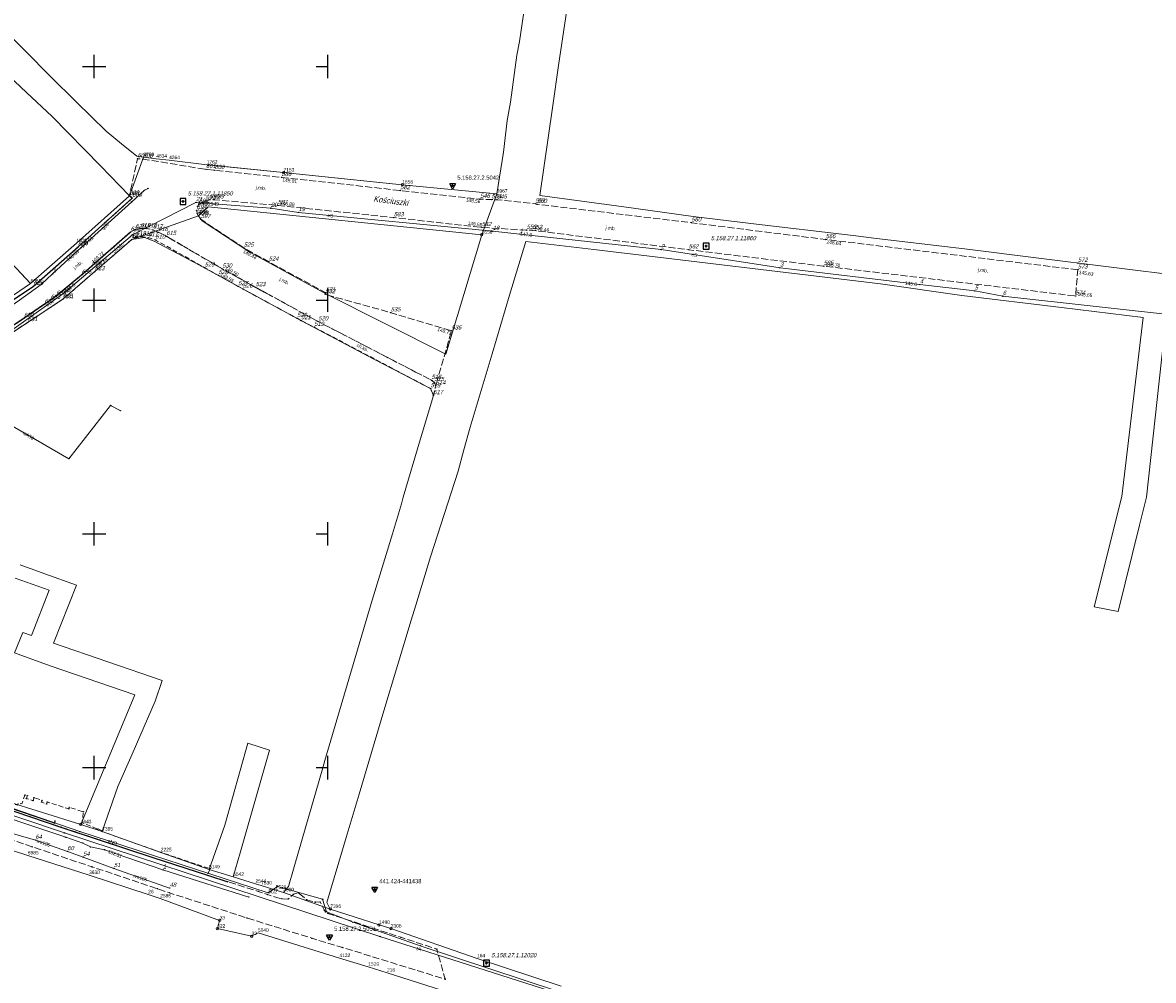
# Model space of a CAD drawing. Header units: metres. Extents: x 5551907 to 5556416, y 5709283 to 5712755.
# Tile 94 of 100: x 5554735 to 5554977, y 5710504 to 5710709. Entities that reach past the tile are written whole.
import ezdxf
from ezdxf.enums import TextEntityAlignment as Align

# ---------------------------------------------------------------- set-up
doc = ezdxf.new("R2010")
doc.units = ezdxf.units.M
for name, pattern in [('1.0_0.5', [1.5, 1, -0.5]), ('1.5_0.5', [2, 1.5, -0.5]), ('219-500', [0])]:
    doc.linetypes.add(name, pattern=pattern)
doc.layers.get('0').update_dxf_attribs({"color": 2, "lineweight": 5})
doc.styles.get("Standard").update_dxf_attribs({"font": 'Working1250', "width": 0.75})

# ---------------------------------------------------------------- blocks, each defined once
blk = doc.blocks.new('203')
at = {"linetype": 'Continuous', "lineweight": 0}
h = blk.add_hatch(color=0, dxfattribs=at)
edge = h.paths.add_edge_path()
edge.add_arc((0, 0), 0.045, 0, 360)
blk = doc.blocks.new('202')
at = {"color": 0, "linetype": 'Continuous', "lineweight": 0}
blk.add_circle((0, 0), 0.25, dxfattribs=at)
blk = doc.blocks.new('PW01')
at = {"linetype": 'Continuous', "lineweight": 13}
h = blk.add_hatch(color=0, dxfattribs=at)
edge = h.paths.add_edge_path()
edge.add_arc((0, 0), 0.045, 0, 360)
blk = doc.blocks.new('PIKIETAW1891')
at = {"color": 0}
blk.add_circle((0, 0), 0.045, dxfattribs=at)
blk = doc.blocks.new('OSSP')
at = {"color": 0}
for p, q in [((-0.626, 0.625), (-0.626, -0.625)), ((-0.626, 0.625), (-0.626, -0.625)), ((0.624, 0.625), (-0.626, 0.625)), ((0.624, 0.625), (-0.626, 0.625)), ((0.3, 0), (-0.3, 0)), ((0.3, 0), (-0.3, 0)), ((0, -0.3), (0, 0.3)), ((0, -0.3), (0, 0.3)), ((0.624, -0.625), (0.624, 0.625)), ((0.624, -0.625), (0.624, 0.625)), ((-0.626, -0.625), (0.624, -0.625)), ((-0.626, -0.625), (0.624, -0.625))]:
    blk.add_line(p, q, dxfattribs=at)
blk = doc.blocks.new('OSSH')
at = {"color": 0}
for p, q in [((0, -0.721), (-0.624, 0.362)), ((0.626, 0.362), (-0.624, 0.362)), ((-0.25, 0), (0.25, 0)), ((0.626, 0.362), (0, -0.721)), ((0, -0.25), (0, 0.25))]:
    blk.add_line(p, q, dxfattribs=at)
blk = doc.blocks.new('RAMKA500K')
at = {"color": 0}
for p, q in [((350, 197.5), (350, 202.5)), ((400, 197.5), (400, 202.5)), ((347.5, 200), (352.5, 200)), ((397.5, 200), (400, 200)), ((350, 147.5), (350, 152.5)), ((400, 147.5), (400, 152.5)), ((347.5, 150), (352.5, 150)), ((397.5, 150), (400, 150)), ((350, 97.5), (350, 102.5)), ((400, 97.5), (400, 102.5)), ((347.5, 100), (352.5, 100)), ((397.5, 100), (400, 100)), ((350, 47.5), (350, 52.5)), ((400, 47.5), (400, 52.5)), ((347.5, 50), (352.5, 50)), ((397.5, 50), (400, 50))]:
    blk.add_line(p, q, dxfattribs=at)

msp = doc.modelspace()

# ---------------------------------------------------------------- linework, layer by layer
at = {"layer": '218-kontur użytku gruntowego', "color": 3, "linetype": 'CONTINUOUS', "lineweight": 18, "flags": 128}
for points in [[(5554849.36, 5710700.68), (5554853.99, 5710731.67)], [(5554844.08, 5710726.67), (5554841.01, 5710705.32)], [(5554740.67, 5710697.84), (5554729.89, 5710708.75)], [(5554841.01, 5710705.32), (5554840.44, 5710702.38)], [(5554840.44, 5710702.38), (5554839.07, 5710692.34)], [(5554848.04, 5710691.14), (5554849.36, 5710700.68)], [(5554730.3, 5710699.32), (5554735.56, 5710694.4)], [(5554746.12, 5710692.42), (5554740.67, 5710697.84)], [(5554735.56, 5710694.4), (5554741.04, 5710689.26)], [(5554752.56, 5710686.15), (5554746.12, 5710692.42)], [(5554839.07, 5710692.34), (5554838.36, 5710688.44)], [(5554845.35, 5710672.38), (5554848.04, 5710691.14)], [(5554741.04, 5710689.26), (5554751.37, 5710678.75)], [(5554838.36, 5710688.44), (5554837.54, 5710681.66)], [(5554755.85, 5710683.45), (5554752.56, 5710686.15)], [(5554759.13, 5710680.79), (5554755.85, 5710683.45)], [(5554760.55, 5710680.58), (5554759.13, 5710680.79)], [(5554837.54, 5710681.66), (5554836.11, 5710672.77)], [(5554751.37, 5710678.75), (5554757.53, 5710672.29)], [(5554763.3, 5710680.26), (5554760.55, 5710680.58)], [(5554766.04, 5710679.94), (5554763.3, 5710680.26)], [(5554774.1, 5710678.96), (5554766.04, 5710679.94)], [(5554774.43, 5710678.92), (5554774.1, 5710678.96)], [(5554790.51, 5710677.28), (5554774.43, 5710678.92)], [(5554803.5, 5710675.95), (5554790.51, 5710677.28)], [(5554815.91, 5710674.68), (5554803.5, 5710675.95)], [(5554836.11, 5710672.77), (5554815.91, 5710674.68)], [(5554757.53, 5710672.29), (5554746.23, 5710662.18)], [(5554863.3, 5710669.93), (5554845.35, 5710672.38)], [(5554772.31, 5710668.07), (5554774.37, 5710669.99)], [(5554774.37, 5710669.99), (5554832.89, 5710663.98)], [(5554878.15, 5710667.9), (5554863.3, 5710669.93)], [(5554773.11, 5710666.94), (5554772.31, 5710668.07)], [(5554783.28, 5710660.25), (5554773.11, 5710666.94)], [(5554890.47, 5710666.39), (5554878.15, 5710667.9)], [(5554912.36, 5710663.8), (5554890.47, 5710666.39)], [(5554832.89, 5710663.98), (5554825.25, 5710638.43)], [(5554917.33, 5710663.21), (5554912.36, 5710663.8)], [(5554746.23, 5710662.18), (5554736.4, 5710653.54)], [(5554743.32, 5710650.18), (5554758.07, 5710662.99)], [(5554758.07, 5710662.99), (5554760.74, 5710663.4)], [(5554760.74, 5710663.4), (5554762.86, 5710662.64)], [(5554762.86, 5710662.64), (5554771.43, 5710658.02)], [(5554838.85, 5710651.04), (5554842.3, 5710662.58)], [(5554842.3, 5710662.58), (5554856.91, 5710660.82)], [(5554936.19, 5710660.98), (5554917.33, 5710663.21)], [(5554736.4, 5710653.54), (5554730.32, 5710660.07)], [(5554799.59, 5710651.34), (5554783.28, 5710660.25)], [(5554856.91, 5710660.82), (5554918.2, 5710653.47)], [(5554951.45, 5710659.06), (5554936.19, 5710660.98)], [(5554983.57, 5710655.05), (5554951.45, 5710659.06)], [(5554771.43, 5710658.02), (5554794.33, 5710645.59)], [(5554918.2, 5710653.47), (5554935.57, 5710651)], [(5554730.21, 5710641.53), (5554743.32, 5710650.18)], [(5554825.25, 5710638.43), (5554799.59, 5710651.34)], [(5554835.11, 5710638.55), (5554838.85, 5710651.04)], [(5554935.57, 5710651), (5554956.91, 5710648.42)], [(5554956.91, 5710648.42), (5554974.36, 5710646.31)], [(5554794.33, 5710645.59), (5554809.96, 5710637.33)], [(5554974.36, 5710646.31), (5554969.79, 5710608)], [(5554975.1, 5710607.84), (5554979.24, 5710645.72)], [(5554809.96, 5710637.33), (5554821.95, 5710631.08)], [(5554830.4, 5710622.82), (5554835.11, 5710638.55)], [(5554821.95, 5710631.08), (5554822.57, 5710629.62)], [(5554822.57, 5710629.62), (5554819.7, 5710620.12)], [(5554829.1, 5710617.98), (5554830.4, 5710622.82)], [(5554819.7, 5710620.12), (5554816.13, 5710607.89)], [(5554827.87, 5710613.39), (5554829.1, 5710617.98)], [(5554821.94, 5710595.11), (5554827.87, 5710613.39)], [(5554815.72, 5710606.45), (5554814.24, 5710601.44)], [(5554816.13, 5710607.89), (5554815.72, 5710606.45)], [(5554969.79, 5710608), (5554963.88, 5710584.38)], [(5554973.61, 5710601.87), (5554975.1, 5710607.84)], [(5554814.24, 5710601.44), (5554813.82, 5710600)], [(5554969.04, 5710583.41), (5554973.61, 5710601.87)], [(5554813.82, 5710600), (5554809.49, 5710585.86)], [(5554818.83, 5710584.75), (5554821.94, 5710595.11)], [(5554739.46, 5710591.47), (5554734.18, 5710593.38)], [(5554746.2, 5710589.03), (5554739.46, 5710591.47)], [(5554733.14, 5710590.56), (5554740.4, 5710587.94)], [(5554741.33, 5710576.62), (5554746.2, 5710589.03)], [(5554740.4, 5710587.94), (5554736.61, 5710578.24)], [(5554809.49, 5710585.86), (5554804.48, 5710568.95)], [(5554817.79, 5710581.52), (5554818.83, 5710584.75)], [(5554963.88, 5710584.38), (5554969.04, 5710583.41)], [(5554811.96, 5710562.16), (5554817.79, 5710581.52)], [(5554734.72, 5710578.89), (5554732.98, 5710574.53)], [(5554736.61, 5710578.24), (5554734.72, 5710578.89)], [(5554732.98, 5710574.53), (5554740.6, 5710571.79)], [(5554764.57, 5710568.63), (5554741.33, 5710576.62)], [(5554740.6, 5710571.79), (5554758.73, 5710565.56)], [(5554763.07, 5710564.19), (5554764.57, 5710568.63)], [(5554804.48, 5710568.95), (5554799.37, 5710551.54)], [(5554758.73, 5710565.56), (5554747.14, 5710537.87)], [(5554758.14, 5710552.91), (5554763.07, 5710564.19)], [(5554806.65, 5710544.32), (5554811.96, 5710562.16)], [(5554782.89, 5710555.23), (5554777.97, 5710537.69)], [(5554787.48, 5710553.72), (5554782.89, 5710555.23)], [(5554755.1, 5710545.99), (5554758.14, 5710552.91)], [(5554781.5, 5710532.76), (5554787.48, 5710553.72)], [(5554799.37, 5710551.54), (5554798.91, 5710549.95)], [(5554798.91, 5710549.95), (5554792.92, 5710529.25)], [(5554751.75, 5710536.33), (5554755.1, 5710545.99)], [(5554747.14, 5710537.87), (5554730.79, 5710542.98)], [(5554803.89, 5710535.04), (5554806.65, 5710544.32)], [(5554719.59, 5710536.48), (5554735.83, 5710531.22)], [(5554764.27, 5710531.88), (5554751.75, 5710536.33)], [(5554777.97, 5710537.69), (5554774.58, 5710528.21)], [(5554799.79, 5710521.14), (5554803.89, 5710535.04)], [(5554735.83, 5710531.22), (5554748.92, 5710527.02)], [(5554774.58, 5710528.21), (5554764.27, 5710531.88)], [(5554779.74, 5710526.62), (5554781.22, 5710531.8)], [(5554781.22, 5710531.8), (5554781.5, 5710532.76)], [(5554792.64, 5710528.29), (5554791.58, 5710524.59)], [(5554792.92, 5710529.25), (5554792.64, 5710528.29)], [(5554748.92, 5710527.02), (5554761.57, 5710522.89)], [(5554784.51, 5710525.15), (5554779.74, 5710526.62)], [(5554785.72, 5710524.78), (5554784.51, 5710525.15)], [(5554788.83, 5710523.82), (5554785.72, 5710524.78)], [(5554790.48, 5710523.32), (5554788.83, 5710523.82)], [(5554791.58, 5710524.59), (5554790.48, 5710523.32)], [(5554761.57, 5710522.89), (5554764.13, 5710522.02)], [(5554764.13, 5710522.02), (5554776.84, 5710517.32)], [(5554800.51, 5710519.76), (5554799.79, 5710521.14)], [(5554810.96, 5710516.35), (5554800.51, 5710519.76)], [(5554776.84, 5710517.32), (5554776.35, 5710515.58)], [(5554813.46, 5710515.56), (5554810.96, 5710516.35)], [(5554776.35, 5710515.58), (5554783.69, 5710513.95)], [(5554783.69, 5710513.95), (5554785.05, 5710514.66)], [(5554785.05, 5710514.66), (5554802.48, 5710509.27)], [(5554831.91, 5710509.2), (5554813.46, 5710515.56)], [(5554802.48, 5710509.27), (5554808.64, 5710507.4)], [(5554849.88, 5710503.28), (5554831.91, 5710509.2)], [(5554808.64, 5710507.4), (5554812.64, 5710506.12)], [(5554812.64, 5710506.12), (5554834.36, 5710499.18)]]:
    msp.add_lwpolyline(points, dxfattribs=at)
at = {"layer": '219-działka ewidencyjna', "color": 7, "linetype": '219-500', "lineweight": 18, "flags": 128}
for points in [[(5554760.55, 5710680.58), (5554757.53, 5710672.29)], [(5554760.55, 5710680.58), (5554763.3, 5710680.26)], [(5554763.3, 5710680.26), (5554766.04, 5710679.94)], [(5554766.04, 5710679.94), (5554774.1, 5710678.96)], [(5554774.1, 5710678.96), (5554790.51, 5710677.28)], [(5554790.51, 5710677.28), (5554815.91, 5710674.68)], [(5554815.91, 5710674.68), (5554836.11, 5710672.77)], [(5554757.53, 5710672.29), (5554746.23, 5710662.18)], [(5554836.11, 5710672.77), (5554832.89, 5710663.98)], [(5554774.37, 5710669.99), (5554772.31, 5710668.07)], [(5554774.37, 5710669.99), (5554832.89, 5710663.98)], [(5554772.31, 5710668.07), (5554758.07, 5710662.99)], [(5554746.23, 5710662.18), (5554736.4, 5710653.54)], [(5554758.07, 5710662.99), (5554743.32, 5710650.18)], [(5554736.4, 5710653.54), (5554731.59, 5710650.28)], [(5554743.32, 5710650.18), (5554730.21, 5710641.53)], [(5554730.79, 5710542.98), (5554747.14, 5710537.87)], [(5554719.59, 5710536.48), (5554735.83, 5710531.22)], [(5554747.14, 5710537.87), (5554751.75, 5710536.33)], [(5554751.75, 5710536.33), (5554764.27, 5710531.88)], [(5554735.83, 5710531.22), (5554748.92, 5710527.02)], [(5554764.27, 5710531.88), (5554774.58, 5710528.21)], [(5554748.92, 5710527.02), (5554761.57, 5710522.89)], [(5554774.58, 5710528.21), (5554779.74, 5710526.62)], [(5554779.74, 5710526.62), (5554784.51, 5710525.15)], [(5554784.51, 5710525.15), (5554785.72, 5710524.78)], [(5554785.72, 5710524.78), (5554788.83, 5710523.82)], [(5554790.48, 5710523.32), (5554788.83, 5710523.82)], [(5554764.13, 5710522.02), (5554761.57, 5710522.89)], [(5554776.84, 5710517.32), (5554764.13, 5710522.02)], [(5554790.48, 5710523.32), (5554800.51, 5710519.76)], [(5554800.51, 5710519.76), (5554810.96, 5710516.35)], [(5554776.84, 5710517.32), (5554776.35, 5710515.58)], [(5554810.96, 5710516.35), (5554813.46, 5710515.56)], [(5554776.35, 5710515.58), (5554783.69, 5710513.95)], [(5554785.05, 5710514.66), (5554783.69, 5710513.95)], [(5554785.05, 5710514.66), (5554802.48, 5710509.27)], [(5554813.46, 5710515.56), (5554831.91, 5710509.2)], [(5554802.48, 5710509.27), (5554808.64, 5710507.4)], [(5554831.91, 5710509.2), (5554849.88, 5710503.28)], [(5554808.64, 5710507.4), (5554812.64, 5710506.12)], [(5554834.36, 5710499.18), (5554812.64, 5710506.12)]]:
    msp.add_lwpolyline(points, dxfattribs=at)
at = {"layer": 'chodnik', "color": 7, "linetype": '1.0_0.5', "lineweight": 18, "flags": 128}
for points in [[(5554822.56, 5710629.62), (5554823.07, 5710631.69), (5554822.76, 5710632.42), (5554822.16, 5710632.87), (5554797.97, 5710645.4), (5554784.56, 5710652.72), (5554777.43, 5710656.69), (5554765.45, 5710663.66), (5554763.72, 5710664.52), (5554762.58, 5710665.03), (5554761.31, 5710665.3), (5554759.92, 5710665.33), (5554758.83, 5710665.13), (5554757.81, 5710664.56), (5554749.52, 5710657.3), (5554747.33, 5710655.37), (5554741.94, 5710650.89), (5554740.7, 5710650.01), (5554739.41, 5710649.11), (5554735.01, 5710646.12), (5554731.21, 5710643.56), (5554729.65, 5710642.59), (5554727.97, 5710641.57), (5554725.99, 5710640.5), (5554721.52, 5710638.21), (5554711.64, 5710633.46), (5554698.51, 5710627.3), (5554679.94, 5710618.74), (5554666.85, 5710611.99), (5554634.91, 5710595.04), (5554635.54, 5710593.77), (5554645.79, 5710599.54), (5554659.6, 5710607.16), (5554666.51, 5710610.89), (5554681.42, 5710618.39), (5554684.82, 5710620.01), (5554694.58, 5710624.29), (5554706.8, 5710630), (5554722.73, 5710637.49), (5554723.66, 5710637.97), (5554730.42, 5710641.73), (5554731.23, 5710642.31), (5554735.8, 5710645.24), (5554743.3, 5710650.2), (5554750.14, 5710656.12), (5554758.1, 5710663.03), (5554758.94, 5710663.56), (5554760.39, 5710663.54), (5554761.56, 5710663.39), (5554763.13, 5710662.86), (5554773.67, 5710656.93), (5554776.6, 5710655.29), (5554780.82, 5710652.92), (5554781.82, 5710652.39), (5554793.4, 5710646.13), (5554794.26, 5710645.64), (5554797.08, 5710644.23), (5554821.96, 5710631.08)], [(5554635.54, 5710593.77), (5554634.91, 5710595.04), (5554633.91, 5710593.77), (5554633.75, 5710592.48), (5554638.74, 5710583.42), (5554641.01, 5710580.08), (5554643.71, 5710577.08), (5554646.71, 5710574.28), (5554649.98, 5710571.75), (5554654.48, 5710569.13), (5554657.23, 5710567.94), (5554663.58, 5710565.38), (5554672.78, 5710561.9), (5554675.18, 5710561.06), (5554689.57, 5710555.85), (5554698.78, 5710552.52), (5554710.37, 5710548.38), (5554714.25, 5710546.74), (5554729.82, 5710541.69), (5554742.89, 5710537.3), (5554751.26, 5710534.52), (5554762.58, 5710530.76), (5554774.22, 5710526.97), (5554774.78, 5710528.37), (5554764.27, 5710531.88), (5554751.75, 5710536.33), (5554751.77, 5710536.51), (5554750.8, 5710536.85), (5554747.46, 5710538.23), (5554747.7, 5710540.56), (5554744.66, 5710541.51), (5554744.56, 5710541.2), (5554739.98, 5710542.65), (5554739.84, 5710542.24), (5554738.75, 5710542.66), (5554738.86, 5710543), (5554737.13, 5710543.55), (5554736.94, 5710542.93), (5554735.52, 5710543.39), (5554735.71, 5710544), (5554735.21, 5710544.15), (5554734.57, 5710542.28), (5554734.29, 5710542.36), (5554734.21, 5710542.13), (5554733.69, 5710542.29), (5554733.6, 5710541.98), (5554731.6, 5710542.57), (5554731.71, 5710542.9), (5554731.2, 5710543.05), (5554731.26, 5710543.29), (5554730.98, 5710543.4), (5554731.45, 5710545.01), (5554730.83, 5710545.22), (5554730.25, 5710543.35), (5554729.32, 5710543.64), (5554729.03, 5710543.39), (5554727.46, 5710543.87), (5554727.33, 5710544.25), (5554717.41, 5710547.27), (5554713.9, 5710548.53), (5554699.71, 5710553.91), (5554699.01, 5710554.16), (5554698.93, 5710553.83), (5554698.03, 5710554.16), (5554698.06, 5710554.49), (5554696.65, 5710554.99), (5554696.58, 5710554.63), (5554695.68, 5710554.95), (5554695.75, 5710555.31), (5554694.67, 5710555.69), (5554694.6, 5710555.33), (5554693.68, 5710555.69), (5554693.72, 5710556.03), (5554692.17, 5710556.57), (5554692.08, 5710556.12), (5554691.15, 5710556.47), (5554691.23, 5710556.91), (5554690.16, 5710557.29), (5554680.82, 5710560.6), (5554675.34, 5710562.38), (5554657.42, 5710568.76), (5554652.45, 5710572.15), (5554644.79, 5710578.37), (5554640.8, 5710583.2)]]:
    msp.add_lwpolyline(points, close=True, dxfattribs=at)
at = {"layer": 'jezdnia', "color": 7, "linetype": '1.5_0.5', "lineweight": 18, "flags": 128}
for points in [[(5554960.4, 5710656.5), (5554906.47, 5710662.98), (5554877.76, 5710666.56), (5554844.75, 5710670.52), (5554844.36, 5710670.62), (5554836.19, 5710671.48), (5554835, 5710671.52), (5554832.57, 5710671.61), (5554815.48, 5710673.46), (5554790.07, 5710676.26), (5554775.78, 5710677.78), (5554773.92, 5710677.97), (5554760.44, 5710680.19), (5554759.28, 5710680.26), (5554757.52, 5710672.29), (5554758.12, 5710671.79), (5554746.56, 5710661.39), (5554737.06, 5710653), (5554732.06, 5710649.65), (5554725.98, 5710645.74), (5554720.21, 5710642.56), (5554711.94, 5710638.58), (5554697.76, 5710631.97), (5554682.55, 5710624.86), (5554655.26, 5710610.85), (5554633.01, 5710599.07), (5554634.91, 5710595.04), (5554666.85, 5710611.99), (5554679.94, 5710618.74), (5554698.51, 5710627.3), (5554711.64, 5710633.46), (5554721.52, 5710638.21), (5554725.99, 5710640.5), (5554727.97, 5710641.57), (5554729.65, 5710642.59), (5554731.21, 5710643.56), (5554735.01, 5710646.12), (5554739.41, 5710649.11), (5554740.7, 5710650.01), (5554741.94, 5710650.89), (5554747.33, 5710655.37), (5554749.52, 5710657.3), (5554757.81, 5710664.56), (5554758.83, 5710665.13), (5554759.92, 5710665.33), (5554761.31, 5710665.3), (5554762.58, 5710665.03), (5554763.72, 5710664.52), (5554765.45, 5710663.66), (5554777.43, 5710656.69), (5554784.56, 5710652.72), (5554797.97, 5710645.4), (5554822.16, 5710632.87), (5554822.76, 5710632.42), (5554823.07, 5710631.69), (5554826.45, 5710643.45), (5554813.45, 5710647.32), (5554799.47, 5710651.22), (5554799.55, 5710651.6), (5554787.36, 5710658.2), (5554782.04, 5710661.17), (5554772.82, 5710667.29), (5554772.29, 5710667.99), (5554772.06, 5710668.48), (5554771.95, 5710669.21), (5554772.13, 5710670), (5554772.39, 5710670.53), (5554773.8, 5710671.27), (5554774.71, 5710671.47), (5554775.67, 5710671.48), (5554789.27, 5710670.27), (5554814.11, 5710667.66), (5554832.89, 5710665.56), (5554842.5, 5710664.98), (5554843.74, 5710664.94), (5554877.17, 5710660.79), (5554906.04, 5710657.27), (5554959.91, 5710650.89)], [(5554558, 5710570.33), (5554562.14, 5710560.52), (5554562.8, 5710562.57), (5554564.32, 5710563.87), (5554575.58, 5710569.01), (5554582.72, 5710572.29), (5554586.34, 5710573.89), (5554589.82, 5710575.3), (5554593.44, 5710576.59), (5554596.7, 5710577.62), (5554600.63, 5710578.77), (5554604.29, 5710579.54), (5554607.1, 5710579.88), (5554609.83, 5710579.69), (5554612.84, 5710578.98), (5554614.07, 5710578.62), (5554615.82, 5710578.07), (5554620.44, 5710576.15), (5554626.43, 5710574.52), (5554634.22, 5710571.59), (5554644.05, 5710567.69), (5554657.36, 5710562.45), (5554676.86, 5710554.79), (5554686.94, 5710550.95), (5554700.74, 5710545.72), (5554701.94, 5710544.3), (5554701.89, 5710542.53), (5554701.56, 5710541.41), (5554707.44, 5710538.78), (5554708.55, 5710539.84), (5554708.99, 5710540.24), (5554709.69, 5710540.89), (5554710.98, 5710541.56), (5554712.5, 5710541.41), (5554720.5, 5710538.63), (5554736.78, 5710533.06), (5554749.57, 5710528.78), (5554763.55, 5710524.1), (5554766.07, 5710523.24), (5554782.69, 5710517.85), (5554796.57, 5710513.51), (5554803.14, 5710511.53), (5554825.07, 5710504.76), (5554823.27, 5710511.18), (5554815.61, 5710513.72), (5554799.99, 5710518.83), (5554799.5, 5710519.11), (5554799.2, 5710519.56), (5554798.33, 5710521.27), (5554797.28, 5710521.23), (5554795.45, 5710521.76), (5554793.69, 5710523.21), (5554792.64, 5710522.93), (5554791.5, 5710521.88), (5554790.13, 5710521.95), (5554787.1, 5710522.84), (5554785.11, 5710523.52), (5554778.56, 5710525.61), (5554774.22, 5710526.97), (5554762.58, 5710530.76), (5554751.26, 5710534.52), (5554742.89, 5710537.3), (5554729.82, 5710541.69), (5554714.25, 5710546.74), (5554710.37, 5710548.38), (5554698.78, 5710552.52), (5554689.57, 5710555.85), (5554675.18, 5710561.06), (5554672.78, 5710561.9), (5554663.58, 5710565.38), (5554657.23, 5710567.94), (5554654.48, 5710569.13), (5554649.98, 5710571.75), (5554646.71, 5710574.28), (5554643.71, 5710577.08), (5554641.01, 5710580.08), (5554638.74, 5710583.42), (5554633.75, 5710592.48), (5554633.91, 5710593.77), (5554634.91, 5710595.04), (5554633.01, 5710599.07), (5554631.32, 5710598.71), (5554629.63, 5710599.6), (5554625.95, 5710606.2), (5554625.71, 5710607.17), (5554626.02, 5710607.96), (5554642.85, 5710629.44), (5554638.66, 5710629.24), (5554632.54, 5710621.1), (5554625.82, 5710612.21), (5554623.73, 5710611.37), (5554622.02, 5710612.5), (5554609.82, 5710629.69), (5554603.83, 5710627.01), (5554609.56, 5710618.13), (5554617.52, 5710605.64), (5554618.27, 5710604.43), (5554618.94, 5710603.08), (5554618.99, 5710602.3), (5554618.71, 5710601.51), (5554617.21, 5710600.11), (5554615.15, 5710598.69), (5554603.4, 5710592.52), (5554592.29, 5710586.8), (5554591.52, 5710586.8), (5554590.85, 5710587.1), (5554590.26, 5710587.53), (5554589.28, 5710588.68), (5554580.73, 5710602.65), (5554575.05, 5710600.93), (5554584.05, 5710586.01), (5554584.47, 5710583.62), (5554582.84, 5710581.95), (5554570.69, 5710576.2), (5554558.91, 5710570.55)]]:
    msp.add_lwpolyline(points, close=True, dxfattribs=at)
at = {"layer": 'krawężnik', "color": 7, "linetype": 'CONTINUOUS', "lineweight": 25, "flags": 128}
for points in [[(5554633.01, 5710599.07), (5554655.26, 5710610.85), (5554682.55, 5710624.86), (5554697.76, 5710631.97), (5554711.94, 5710638.58), (5554720.21, 5710642.56), (5554725.98, 5710645.74), (5554732.06, 5710649.65), (5554737.06, 5710653), (5554746.56, 5710661.39), (5554758.12, 5710671.79), (5554757.53, 5710672.29)], [(5554757.81, 5710664.56), (5554749.52, 5710657.3), (5554747.33, 5710655.37), (5554741.94, 5710650.89), (5554740.7, 5710650.01), (5554739.41, 5710649.11), (5554735.01, 5710646.12), (5554731.21, 5710643.56), (5554729.65, 5710642.59), (5554727.97, 5710641.57), (5554725.99, 5710640.5), (5554721.52, 5710638.21), (5554711.64, 5710633.46), (5554698.51, 5710627.3), (5554679.94, 5710618.74), (5554666.85, 5710611.99), (5554634.91, 5710595.04)], [(5554634.91, 5710595.04), (5554633.91, 5710593.77), (5554633.75, 5710592.48), (5554638.74, 5710583.42), (5554641.01, 5710580.08), (5554643.71, 5710577.08), (5554646.71, 5710574.28), (5554649.98, 5710571.75), (5554654.48, 5710569.13), (5554657.23, 5710567.94), (5554663.58, 5710565.38), (5554672.78, 5710561.9), (5554675.18, 5710561.06), (5554689.57, 5710555.85), (5554698.78, 5710552.52), (5554710.37, 5710548.38), (5554714.25, 5710546.74), (5554729.82, 5710541.69), (5554742.89, 5710537.3), (5554751.26, 5710534.52), (5554762.58, 5710530.76), (5554774.22, 5710526.97), (5554778.56, 5710525.61)]]:
    msp.add_lwpolyline(points, dxfattribs=at)
at = {"layer": 'przewód elektroenergetyczny podziemny', "color": 1, "linetype": 'CONTINUOUS', "lineweight": 18, "flags": 128}
for points in [[(5554984.25, 5710646.41), (5554944.35, 5710650.85), (5554938.36, 5710651.98), (5554926.62, 5710653.32), (5554896.72, 5710656.91), (5554871.27, 5710660.81), (5554841.04, 5710664.14), (5554835.26, 5710664.75), (5554793.68, 5710668.77), (5554787.79, 5710669.68), (5554771.78, 5710670.91), (5554758.18, 5710664), (5554743.5, 5710651.51), (5554730.66, 5710642.4)], [(5554935.03, 5710451.66), (5554927.97, 5710455.89), (5554906.5, 5710470.52), (5554889.31, 5710482.14), (5554885.34, 5710484.18), (5554876.45, 5710489.8), (5554864.01, 5710497.25), (5554819.76, 5710511.92), (5554805.37, 5710516.92), (5554799.69, 5710519.19), (5554798.85, 5710521.86), (5554790.22, 5710524.3), (5554789.2, 5710524.59), (5554787.19, 5710523.25), (5554746.97, 5710536.32), (5554714.02, 5710547.69)]]:
    msp.add_lwpolyline(points, dxfattribs=at)
at = {"layer": 'przewód gazowy', "color": 40, "linetype": 'CONTINUOUS', "lineweight": 18, "flags": 128}
for points in [[(5554629.51, 5710592.95), (5554630.16, 5710593.26), (5554630.97, 5710593.62), (5554634.44, 5710595.4), (5554639.75, 5710598.11), (5554641.72, 5710600.26), (5554645.29, 5710604.09), (5554645.85, 5710604.87), (5554672.38, 5710618.88), (5554682.9, 5710624.07), (5554692.93, 5710628.71), (5554707.74, 5710635.73), (5554710.51, 5710636.98), (5554712.51, 5710637.93), (5554720.95, 5710641.71), (5554728.14, 5710645.91), (5554734.06, 5710650), (5554738.66, 5710653.35), (5554741.1, 5710655.6), (5554747.26, 5710661.27), (5554758.04, 5710671.04), (5554760.74, 5710673.5), (5554761.53, 5710673.9)], [(5554723.22, 5710542.05), (5554743.94, 5710535.12), (5554747.57, 5710533.87), (5554749.23, 5710533.05), (5554752.22, 5710532.43), (5554764.71, 5710528.14), (5554783.08, 5710522.32)]]:
    msp.add_lwpolyline(points, dxfattribs=at)
at = {"layer": 'przewód telekomunikacyjny podziemny', "color": 30, "linetype": 'CONTINUOUS', "lineweight": 18, "flags": 128}
for points in [[(5554653.59, 5710570.42), (5554658.12, 5710567.63), (5554688.92, 5710555.87), (5554712.49, 5710547.92), (5554733.93, 5710540.68), (5554741.51, 5710538.13), (5554741.64, 5710538.61)], [(5554652.72, 5710569.27), (5554657.15, 5710567.14), (5554670.2, 5710561.88), (5554695.79, 5710552.1), (5554743.64, 5710536.05), (5554811.13, 5710513.89), (5554849.23, 5710501.66), (5554860.78, 5710496.98), (5554866.29, 5710494.04), (5554867.28, 5710493.48), (5554912.9, 5710462.47), (5554928.66, 5710451.28), (5554935.43, 5710447.65), (5554948.73, 5710441.03)]]:
    msp.add_lwpolyline(points, dxfattribs=at)
at = {"layer": 'przewód wodociągowy', "color": 5, "linetype": 'CONTINUOUS', "lineweight": 18, "flags": 128}
for points in [[(5554681.28, 5710602.73), (5554689, 5710606.47), (5554688.07, 5710609.65), (5554711.12, 5710619.44), (5554728.06, 5710625.63), (5554744.6, 5710616.08), (5554753.53, 5710627.5), (5554755.6, 5710626.38)], [(5554629.18, 5710574.94), (5554642, 5710569.72), (5554649.34, 5710567.02), (5554653.37, 5710565.5), (5554654.78, 5710564.83), (5554666.48, 5710560.02), (5554679.45, 5710555.18), (5554686.5, 5710552.37), (5554693.53, 5710549.75), (5554709.59, 5710543.48), (5554714.35, 5710541.61), (5554716.67, 5710540.68), (5554719.55, 5710539.74), (5554720.87, 5710539.24), (5554737.43, 5710534.51), (5554744.28, 5710532.08), (5554747.67, 5710530.86), (5554754.22, 5710528.46), (5554766.15, 5710524.25)]]:
    msp.add_lwpolyline(points, dxfattribs=at)

# ---------------------------------------------------------------- block references
at = {"layer": '202-punkt graniczny', "color": 7, "linetype": 'CONTINUOUS', "lineweight": 18}
for p in [(5554790.51, 5710677.28), (5554815.91, 5710674.68), (5554832.89, 5710663.98), (5554747.14, 5710537.87), (5554800.51, 5710519.76), (5554776.84, 5710517.32), (5554810.96, 5710516.35), (5554776.35, 5710515.58), (5554783.69, 5710513.95), (5554813.46, 5710515.56)]:
    msp.add_blockref('202', p, dxfattribs=at)
at = {"layer": '203-punkt graniczny', "color": 7, "linetype": 'CONTINUOUS', "lineweight": 18}
for p in [(5554760.55, 5710680.58), (5554763.3, 5710680.26), (5554766.04, 5710679.94), (5554774.1, 5710678.96), (5554757.53, 5710672.29), (5554836.11, 5710672.77), (5554774.37, 5710669.99), (5554772.31, 5710668.07), (5554746.23, 5710662.18), (5554758.07, 5710662.99), (5554736.4, 5710653.54), (5554743.32, 5710650.18), (5554751.75, 5710536.33), (5554735.83, 5710531.22), (5554764.27, 5710531.88), (5554748.92, 5710527.02), (5554774.58, 5710528.21), (5554779.74, 5710526.62), (5554784.51, 5710525.15), (5554785.72, 5710524.78), (5554788.83, 5710523.82), (5554761.57, 5710522.89), (5554764.13, 5710522.02), (5554790.48, 5710523.32), (5554785.05, 5710514.66), (5554802.48, 5710509.27), (5554831.91, 5710509.2), (5554808.64, 5710507.4), (5554812.64, 5710506.12)]:
    msp.add_blockref('203', p, dxfattribs=at)
at = {"layer": 'pikieta sztuczna', "color": 7, "linetype": 'CONTINUOUS', "lineweight": 13}
for p in [(5554790.07, 5710676.26), (5554832.57, 5710671.61), (5554789.27, 5710670.27), (5554832.89, 5710665.56), (5554843.74, 5710664.94), (5554746.56, 5710661.39), (5554906.47, 5710662.98), (5554782.04, 5710661.17), (5554749.52, 5710657.3), (5554777.43, 5710656.69), (5554906.04, 5710657.27), (5554960.4, 5710656.5), (5554960.42, 5710657.92), (5554750.14, 5710656.12), (5554776.6, 5710655.29), (5554959.91, 5710650.89), (5554826.45, 5710643.45)]:
    msp.add_blockref('PW01', p, dxfattribs=at)
at = {"layer": 'Punkt roboczy BDOT GESUT K1', "color": 6, "linetype": 'CONTINUOUS', "lineweight": 18}
for p in [(5554759.28, 5710680.26), (5554760.44, 5710680.19), (5554773.92, 5710677.97), (5554775.78, 5710677.78), (5554790.07, 5710676.26), (5554790.07, 5710676.26), (5554760.74, 5710673.5), (5554761.53, 5710673.9), (5554815.48, 5710673.46), (5554757.52, 5710672.29), (5554757.53, 5710672.29), (5554758.04, 5710671.04), (5554758.12, 5710671.79), (5554758.12, 5710671.79), (5554771.78, 5710670.91), (5554771.78, 5710670.91), (5554773.8, 5710671.27), (5554774.71, 5710671.47), (5554775.67, 5710671.48), (5554832.57, 5710671.61), (5554832.57, 5710671.61), (5554835, 5710671.52), (5554836.19, 5710671.48), (5554771.95, 5710669.21), (5554772.13, 5710670), (5554772.39, 5710670.53), (5554787.79, 5710669.68), (5554789.27, 5710670.27), (5554789.27, 5710670.27), (5554793.68, 5710668.77), (5554844.36, 5710670.62), (5554844.75, 5710670.52), (5554772.06, 5710668.48), (5554772.29, 5710667.99), (5554772.82, 5710667.29), (5554814.11, 5710667.66), (5554877.76, 5710666.56), (5554757.81, 5710664.56), (5554757.81, 5710664.56), (5554757.81, 5710664.56), (5554758.18, 5710664), (5554758.83, 5710665.13), (5554758.83, 5710665.13), (5554759.92, 5710665.33), (5554759.92, 5710665.33), (5554761.31, 5710665.3), (5554761.31, 5710665.3), (5554762.58, 5710665.03), (5554762.58, 5710665.03), (5554763.72, 5710664.52), (5554763.72, 5710664.52), (5554765.45, 5710663.66), (5554765.45, 5710663.66), (5554832.89, 5710665.56), (5554832.89, 5710665.56), (5554835.26, 5710664.75), (5554841.04, 5710664.14), (5554841.04, 5710664.14), (5554842.5, 5710664.98), (5554843.74, 5710664.94), (5554843.74, 5710664.94), (5554746.56, 5710661.39), (5554746.56, 5710661.39), (5554746.56, 5710661.39), (5554747.26, 5710661.27), (5554747.26, 5710661.27), (5554758.1, 5710663.03), (5554758.94, 5710663.56), (5554760.39, 5710663.54), (5554761.56, 5710663.39), (5554763.13, 5710662.86), (5554906.47, 5710662.98), (5554906.47, 5710662.98), (5554782.04, 5710661.17), (5554782.04, 5710661.17), (5554871.27, 5710660.81), (5554877.17, 5710660.79), (5554749.52, 5710657.3), (5554749.52, 5710657.3), (5554749.52, 5710657.3), (5554749.52, 5710657.3), (5554773.67, 5710656.93), (5554777.43, 5710656.69), (5554777.43, 5710656.69), (5554777.43, 5710656.69), (5554787.36, 5710658.2), (5554896.72, 5710656.91), (5554906.04, 5710657.27), (5554906.04, 5710657.27), (5554960.4, 5710656.5), (5554960.4, 5710656.5), (5554960.42, 5710657.92), (5554741.1, 5710655.6), (5554747.33, 5710655.37), (5554747.33, 5710655.37), (5554747.33, 5710655.37), (5554750.14, 5710656.12), (5554750.14, 5710656.12), (5554776.6, 5710655.29), (5554776.6, 5710655.29), (5554737.06, 5710653), (5554737.06, 5710653), (5554738.66, 5710653.35), (5554780.82, 5710652.92), (5554781.82, 5710652.39), (5554784.56, 5710652.72), (5554784.56, 5710652.72), (5554799.55, 5710651.6), (5554926.62, 5710653.32), (5554926.62, 5710653.32), (5554938.36, 5710651.98), (5554740.7, 5710650.01), (5554740.7, 5710650.01), (5554740.7, 5710650.01), (5554741.94, 5710650.89), (5554741.94, 5710650.89), (5554741.94, 5710650.89), (5554743.3, 5710650.2), (5554743.5, 5710651.51), (5554743.5, 5710651.51), (5554799.47, 5710651.22), (5554944.35, 5710650.85), (5554959.91, 5710650.89), (5554959.91, 5710650.89), (5554739.41, 5710649.11), (5554739.41, 5710649.11), (5554739.41, 5710649.11), (5554813.45, 5710647.32), (5554735.01, 5710646.12), (5554735.01, 5710646.12), (5554735.01, 5710646.12), (5554735.8, 5710645.24), (5554793.4, 5710646.13), (5554794.26, 5710645.64), (5554797.97, 5710645.4), (5554797.97, 5710645.4), (5554797.08, 5710644.23), (5554826.45, 5710643.45), (5554826.45, 5710643.45), (5554822.16, 5710632.87), (5554822.16, 5710632.87), (5554822.76, 5710632.42), (5554822.76, 5710632.42), (5554821.96, 5710631.08), (5554823.07, 5710631.69), (5554823.07, 5710631.69), (5554753.53, 5710627.5), (5554822.56, 5710629.62), (5554755.6, 5710626.38), (5554744.6, 5710616.08), (5554735.21, 5710544.15), (5554735.52, 5710543.39), (5554735.71, 5710544), (5554736.94, 5710542.93), (5554737.13, 5710543.55), (5554738.86, 5710543), (5554738.75, 5710542.66), (5554739.84, 5710542.24), (5554739.98, 5710542.65), (5554744.56, 5710541.2), (5554744.66, 5710541.51), (5554747.7, 5710540.56), (5554741.51, 5710538.13), (5554741.64, 5710538.61), (5554747.46, 5710538.23), (5554742.89, 5710537.3), (5554742.89, 5710537.3), (5554742.89, 5710537.3), (5554743.64, 5710536.05), (5554746.97, 5710536.32), (5554750.8, 5710536.85), (5554751.75, 5710536.33), (5554751.77, 5710536.51), (5554736.78, 5710533.06), (5554737.43, 5710534.51), (5554743.94, 5710535.12), (5554747.57, 5710533.87), (5554749.23, 5710533.05), (5554751.26, 5710534.52), (5554751.26, 5710534.52), (5554751.26, 5710534.52), (5554744.28, 5710532.08), (5554747.67, 5710530.86), (5554752.22, 5710532.43), (5554752.22, 5710532.43), (5554762.58, 5710530.76), (5554762.58, 5710530.76), (5554762.58, 5710530.76), (5554764.27, 5710531.88), (5554749.57, 5710528.78), (5554754.22, 5710528.46), (5554774.78, 5710528.37), (5554764.71, 5710528.14), (5554774.22, 5710526.97), (5554774.22, 5710526.97), (5554774.22, 5710526.97), (5554763.55, 5710524.1), (5554766.15, 5710524.25), (5554778.56, 5710525.61), (5554778.56, 5710525.61), (5554785.11, 5710523.52), (5554789.2, 5710524.59), (5554790.22, 5710524.3), (5554766.07, 5710523.24), (5554783.08, 5710522.32), (5554787.1, 5710522.84), (5554787.19, 5710523.25), (5554790.13, 5710521.95), (5554791.5, 5710521.88), (5554792.64, 5710522.93), (5554793.69, 5710523.21), (5554795.45, 5710521.76), (5554797.28, 5710521.23), (5554798.33, 5710521.27), (5554798.85, 5710521.86), (5554799.2, 5710519.56), (5554799.5, 5710519.11), (5554799.69, 5710519.19), (5554799.99, 5710518.83), (5554782.69, 5710517.85), (5554805.37, 5710516.92), (5554811.13, 5710513.89), (5554815.61, 5710513.72), (5554796.57, 5710513.51), (5554803.14, 5710511.53), (5554819.76, 5710511.92), (5554823.27, 5710511.18), (5554825.07, 5710504.76)]:
    msp.add_blockref('PIKIETAW1891', p, dxfattribs=at)
at = {"layer": 'rzedna', "color": 1, "linetype": 'CONTINUOUS', "lineweight": 18}
for p in [(5554771.78, 5710670.91), (5554841.04, 5710664.14), (5554926.62, 5710653.32), (5554743.5, 5710651.51)]:
    msp.add_blockref('PW01', p, dxfattribs=at)
at = {"layer": 'rzedna', "color": 40, "linetype": 'CONTINUOUS', "lineweight": 18}
for p in [(5554747.26, 5710661.27), (5554752.22, 5710532.43)]:
    msp.add_blockref('PW01', p, dxfattribs=at)
at = {"layer": 'Szczegółowa osnowa geodezyjna pozioma', "color": 7, "linetype": 'CONTINUOUS', "lineweight": 18}
for p in [(5554769.015, 5710671.119), (5554880.895, 5710661.554), (5554833.939, 5710508.169)]:
    msp.add_blockref('OSSP', p, dxfattribs=at)
at = {"layer": 'Szczegółowa osnowa geodezyjna wysokościowa', "color": 7, "linetype": 'CONTINUOUS', "lineweight": 18}
for p in [(5554826.68, 5710674.49), (5554810, 5710524), (5554800.34, 5710513.82)]:
    msp.add_blockref('OSSH', p, dxfattribs=at)
at = {"layer": 'Wstawianie ramki sekcyjnej z opisem', "color": 7, "linetype": 'CONTINUOUS', "lineweight": 13}
msp.add_blockref('RAMKA500K', (5554400, 5710500), dxfattribs=at)
msp.add_blockref('RAMKA500K', (5554400, 5710500), dxfattribs=at)
msp.add_blockref('RAMKA500K', (5554400, 5710500), dxfattribs=at)
msp.add_blockref('RAMKA500K', (5554400, 5710500), dxfattribs=at)

# ---------------------------------------------------------------- texts
at = {"layer": '202-punkt graniczny-Atr103', "color": 7, "width": 0.9}
for s, p in [('7153', (5554790.51, 5710677.28)), ('7153', (5554790.51, 5710677.28)), ('1658', (5554815.91, 5710674.68)), ('1658', (5554815.91, 5710674.68)), ('1656', (5554832.89, 5710663.98)), ('1656', (5554832.89, 5710663.98)), ('1643', (5554747.14, 5710537.87)), ('1643', (5554747.14, 5710537.87)), ('7396', (5554800.51, 5710519.76)), ('7396', (5554800.51, 5710519.76)), ('622', (5554776.35, 5710515.58)), ('622', (5554776.35, 5710515.58)), ('33', (5554776.84, 5710517.32)), ('33', (5554776.84, 5710517.32)), ('1490', (5554810.96, 5710516.35)), ('1490', (5554810.96, 5710516.35)), ('2306', (5554813.46, 5710515.56)), ('2306', (5554813.46, 5710515.56)), ('32', (5554783.69, 5710513.95)), ('32', (5554783.69, 5710513.95))]:
    msp.add_text(s, height=0.75, dxfattribs=at).set_placement(p, align=Align.BOTTOM_LEFT)
at = {"layer": '203-punkt graniczny-Atr103', "color": 7, "width": 0.9}
for s, p in [('6789', (5554760.55, 5710680.58)), ('6789', (5554760.55, 5710680.58)), ('4834', (5554763.3, 5710680.26)), ('4834', (5554763.3, 5710680.26)), ('4264', (5554766.04, 5710679.94)), ('4264', (5554766.04, 5710679.94)), ('1762', (5554774.1, 5710678.96)), ('1762', (5554774.1, 5710678.96)), ('5967', (5554836.11, 5710672.77)), ('5967', (5554836.11, 5710672.77)), ('1887', (5554757.53, 5710672.29)), ('1887', (5554757.53, 5710672.29)), ('2949', (5554774.37, 5710669.99)), ('2949', (5554774.37, 5710669.99)), ('4363', (5554772.31, 5710668.07)), ('4363', (5554772.31, 5710668.07)), ('44', (5554758.07, 5710662.99)), ('44', (5554758.07, 5710662.99)), ('1322', (5554746.23, 5710662.18)), ('1322', (5554746.23, 5710662.18)), ('6662', (5554736.4, 5710653.54)), ('6662', (5554736.4, 5710653.54)), ('7281', (5554743.32, 5710650.18)), ('7281', (5554743.32, 5710650.18)), ('7395', (5554751.75, 5710536.33)), ('7395', (5554751.75, 5710536.33)), ('6985', (5554735.83, 5710531.22)), ('6985', (5554735.83, 5710531.22)), ('2225', (5554764.27, 5710531.88)), ('2225', (5554764.27, 5710531.88)), ('5149', (5554774.58, 5710528.21)), ('5149', (5554774.58, 5710528.21)), ('3630', (5554748.92, 5710527.02)), ('3630', (5554748.92, 5710527.02)), ('6542', (5554779.74, 5710526.62)), ('6542', (5554779.74, 5710526.62)), ('2544', (5554784.51, 5710525.15)), ('2544', (5554784.51, 5710525.15)), ('26', (5554761.57, 5710522.89)), ('26', (5554761.57, 5710522.89)), ('7530', (5554785.72, 5710524.78)), ('7530', (5554785.72, 5710524.78)), ('7529', (5554788.83, 5710523.82)), ('7529', (5554788.83, 5710523.82)), ('3900', (5554790.48, 5710523.32)), ('3900', (5554790.48, 5710523.32)), ('2586', (5554764.13, 5710522.02)), ('2586', (5554764.13, 5710522.02)), ('5040', (5554785.05, 5710514.66)), ('5040', (5554785.05, 5710514.66)), ('4132', (5554802.48, 5710509.27)), ('4132', (5554802.48, 5710509.27)), ('164', (5554831.91, 5710509.2)), ('164', (5554831.91, 5710509.2)), ('1529', (5554808.64, 5710507.4)), ('1529', (5554808.64, 5710507.4)), ('218', (5554812.64, 5710506.12)), ('218', (5554812.64, 5710506.12))]:
    msp.add_text(s, height=0.75, dxfattribs=at).set_placement(p, align=Align.BOTTOM_LEFT)
at = {"layer": '994-Nazwa ulicy', "color": 7, "linetype": 'CONTINUOUS', "lineweight": 25, "oblique": 15, "width": 0.79}
msp.add_text('Kościuszki', height=1.25, rotation=-7.259, dxfattribs=at).set_placement((5554809.75, 5710671.72), align=Align.MIDDLE_LEFT)
at = {"layer": 'chodnik-Atr17', "color": 7, "width": 0.9}
for rotation, p in [(40.961, (5554754.33, 5710660.05)), (332.141, (5554806.05, 5710640.15))]:
    msp.add_text('ch.kb.', height=0.75, rotation=rotation, dxfattribs=at).set_placement(p)
at = {"layer": 'jezdnia-Atr17', "color": 7, "width": 0.9}
for rotation, p in [(354.915, (5554784.53, 5710673.74)), (352.923, (5554859.35, 5710665.17)), (39.732, (5554745.86, 5710656.51)), (353.246, (5554938.96, 5710656.15)), (331.567, (5554789.55, 5710654.26))]:
    msp.add_text('j.mb.', height=0.75, rotation=rotation, dxfattribs=at).set_placement(p)
at = {"layer": 'pikieta sztuczna-Atr2', "color": 7, "width": 0.9}
for s, rotation, p in [('149.01', 353.711, (5554790.23, 5710675.36)), ('148.89', 354.001, (5554789.7, 5710670.4)), ('148.56', 353.822, (5554829.45, 5710671.07)), ('148.68', 353.619, (5554829.86, 5710666.09)), ('148.46', 354.005, (5554844.16, 5710664.96)), ('149.61', 41.976, (5554747.59, 5710661.12)), ('146.64', 352.434, (5554906.62, 5710662.12)), ('149.72', 41.21, (5554749.86, 5710657.85)), ('149.84', 40.961, (5554750.52, 5710656.65)), ('149.44', 330.826, (5554781.75, 5710660.17)), ('149.50', 330.891, (5554777.89, 5710656.6)), ('146.70', 353.254, (5554906.41, 5710657.4)), ('149.55', 330.681, (5554776.88, 5710655.26)), ('145.63', 352.539, (5554960.58, 5710655.59)), ('145.65', 354.57, (5554960.34, 5710650.94)), ('149.73', 343.422, (5554823.34, 5710643.44))]:
    msp.add_text(s, height=0.75, rotation=rotation, dxfattribs=at).set_placement(p)
at = {"layer": 'przewód elektroenergetyczny podziemny-Atr1', "color": 1, "width": 0.9}
for s, rotation, p in [('eS', 353.2, (5554799.91, 5710668.17)), ('eS', 349.982, (5554877.77, 5710659.82)), ('eS', 33.999, (5554739.8, 5710648.88)), ('eND', 340.69, (5554752.95, 5710534.38))]:
    msp.add_text(s, height=0.75, rotation=rotation, dxfattribs=at).set_placement(p, align=Align.MIDDLE_LEFT)
at = {"layer": 'przewód gazowy-Atr1', "color": 40, "width": 0.9}
msp.add_text('g90', height=0.75, rotation=40.874, dxfattribs=at).set_placement((5554751.73, 5710665.31), align=Align.MIDDLE_LEFT)
at = {"layer": 'przewód telekomunikacyjny podziemny-Atr1', "color": 30, "width": 0.9}
msp.add_text('tA', height=0.75, rotation=340.904, dxfattribs=at).set_placement((5554818.98, 5710511.37), align=Align.MIDDLE_LEFT)
at = {"layer": 'przewód wodociągowy-Atr1', "color": 5, "width": 0.9}
for s, rotation, p in [('wA50', 328.665, (5554734.85, 5710621.71)), ('wo125', 340.468, (5554737.71, 5710534.41)), ('wo125', 340.562, (5554758.44, 5710526.97))]:
    msp.add_text(s, height=0.75, rotation=rotation, dxfattribs=at).set_placement(p, align=Align.MIDDLE_LEFT)
at = {"layer": 'Punkt roboczy BDOT GESUT K1-Atr103', "color": 6, "oblique": 15, "width": 0.9}
for s, p in [('607', (5554759.28, 5710680.26)), ('606', (5554760.44, 5710680.19)), ('601', (5554773.92, 5710677.97)), ('600', (5554775.78, 5710677.78)), ('586', (5554790.07, 5710676.26)), ('586', (5554790.07, 5710676.26)), ('608', (5554757.52, 5710672.29)), ('582', (5554815.48, 5710673.46)), ('609', (5554758.12, 5710671.79)), ('609', (5554758.12, 5710671.79)), ('21', (5554771.78, 5710670.91)), ('21', (5554771.78, 5710670.91)), ('593', (5554772.13, 5710670)), ('592', (5554772.39, 5710670.53)), ('591', (5554773.8, 5710671.27)), ('590', (5554774.71, 5710671.47)), ('589', (5554775.67, 5710671.48)), ('587', (5554789.27, 5710670.27)), ('587', (5554789.27, 5710670.27)), ('546', (5554832.57, 5710671.61)), ('546', (5554832.57, 5710671.61)), ('544', (5554835, 5710671.52)), ('545', (5554836.19, 5710671.48)), ('551', (5554844.36, 5710670.62)), ('550', (5554844.75, 5710670.52)), ('594', (5554771.95, 5710669.21)), ('595', (5554772.06, 5710668.48)), ('596', (5554772.29, 5710667.99)), ('20', (5554787.79, 5710669.68)), ('19', (5554793.68, 5710668.77)), ('583', (5554814.11, 5710667.66)), ('620', (5554758.83, 5710665.13)), ('620', (5554758.83, 5710665.13)), ('619', (5554759.92, 5710665.33)), ('619', (5554759.92, 5710665.33)), ('618', (5554761.31, 5710665.3)), ('618', (5554761.31, 5710665.3)), ('617', (5554762.58, 5710665.03)), ('617', (5554762.58, 5710665.03)), ('597', (5554772.82, 5710667.29)), ('542', (5554832.89, 5710665.56)), ('542', (5554832.89, 5710665.56)), ('553', (5554842.5, 5710664.98)), ('552', (5554843.74, 5710664.94)), ('552', (5554843.74, 5710664.94)), ('560', (5554877.76, 5710666.56)), ('621', (5554757.81, 5710664.56)), ('621', (5554757.81, 5710664.56)), ('621', (5554757.81, 5710664.56)), ('614', (5554758.1, 5710663.03)), ('22', (5554758.18, 5710664)), ('613', (5554758.94, 5710663.56)), ('612', (5554760.39, 5710663.54)), ('611', (5554761.56, 5710663.39)), ('610', (5554763.13, 5710662.86)), ('616', (5554763.72, 5710664.52)), ('616', (5554763.72, 5710664.52)), ('615', (5554765.45, 5710663.66)), ('615', (5554765.45, 5710663.66)), ('18', (5554835.26, 5710664.75)), ('1', (5554841.04, 5710664.14)), ('1', (5554841.04, 5710664.14)), ('566', (5554906.47, 5710662.98)), ('566', (5554906.47, 5710662.98)), ('624', (5554746.56, 5710661.39)), ('624', (5554746.56, 5710661.39)), ('624', (5554746.56, 5710661.39)), ('525', (5554782.04, 5710661.17)), ('525', (5554782.04, 5710661.17)), ('2', (5554871.27, 5710660.81)), ('562', (5554877.17, 5710660.79)), ('524', (5554787.36, 5710658.2)), ('572', (5554960.42, 5710657.92)), ('1', (5554741.1, 5710655.6)), ('636', (5554747.33, 5710655.37)), ('636', (5554747.33, 5710655.37)), ('636', (5554747.33, 5710655.37)), ('622', (5554749.52, 5710657.3)), ('622', (5554749.52, 5710657.3)), ('622', (5554749.52, 5710657.3)), ('622', (5554749.52, 5710657.3)), ('623', (5554750.14, 5710656.12)), ('623', (5554750.14, 5710656.12)), ('529', (5554773.67, 5710656.93)), ('528', (5554776.6, 5710655.29)), ('528', (5554776.6, 5710655.29)), ('530', (5554777.43, 5710656.69)), ('530', (5554777.43, 5710656.69)), ('530', (5554777.43, 5710656.69)), ('3', (5554896.72, 5710656.91)), ('565', (5554906.04, 5710657.27)), ('565', (5554906.04, 5710657.27)), ('573', (5554960.4, 5710656.5)), ('573', (5554960.4, 5710656.5)), ('626', (5554737.06, 5710653)), ('626', (5554737.06, 5710653)), ('527', (5554780.82, 5710652.92)), ('4', (5554926.62, 5710653.32)), ('4', (5554926.62, 5710653.32)), ('634', (5554741.94, 5710650.89)), ('634', (5554741.94, 5710650.89)), ('634', (5554741.94, 5710650.89)), ('23', (5554743.5, 5710651.51)), ('23', (5554743.5, 5710651.51)), ('526', (5554781.82, 5710652.39)), ('523', (5554784.56, 5710652.72)), ('523', (5554784.56, 5710652.72)), ('532', (5554799.47, 5710651.22)), ('531', (5554799.55, 5710651.6)), ('5', (5554938.36, 5710651.98)), ('6', (5554944.35, 5710650.85)), ('574', (5554959.91, 5710650.89)), ('574', (5554959.91, 5710650.89)), ('632', (5554739.41, 5710649.11)), ('632', (5554739.41, 5710649.11)), ('632', (5554739.41, 5710649.11)), ('633', (5554740.7, 5710650.01)), ('633', (5554740.7, 5710650.01)), ('633', (5554740.7, 5710650.01)), ('635', (5554743.3, 5710650.2)), ('630', (5554735.01, 5710646.12)), ('630', (5554735.01, 5710646.12)), ('630', (5554735.01, 5710646.12)), ('522', (5554793.4, 5710646.13)), ('521', (5554794.26, 5710645.64)), ('535', (5554813.45, 5710647.32)), ('631', (5554735.8, 5710645.24)), ('519', (5554797.08, 5710644.23)), ('520', (5554797.97, 5710645.4)), ('520', (5554797.97, 5710645.4)), ('536', (5554826.45, 5710643.45)), ('536', (5554826.45, 5710643.45)), ('518', (5554821.96, 5710631.08)), ('516', (5554822.16, 5710632.87)), ('516', (5554822.16, 5710632.87)), ('515', (5554822.76, 5710632.42)), ('515', (5554822.76, 5710632.42)), ('514', (5554823.07, 5710631.69)), ('514', (5554823.07, 5710631.69)), ('517', (5554822.56, 5710629.62)), ('64', (5554737.43, 5710534.51)), ('60', (5554744.28, 5710532.08)), ('54', (5554747.67, 5710530.86)), ('51', (5554754.22, 5710528.46)), ('1', (5554764.71, 5710528.14)), ('48', (5554766.15, 5710524.25)), ('502', (5554787.1, 5710522.84))]:
    msp.add_text(s, height=0.9, dxfattribs=at).set_placement(p, align=Align.BOTTOM_LEFT)
at = {"layer": 'rzedna-Atr2', "color": 1, "width": 0.9}
for s, rotation, p in [('148.5', 354.282, (5554772.17, 5710670.88)), ('147.9', 355.022, (5554841.12, 5710664.17)), ('145.6', 351.845, (5554923.43, 5710653.71)), ('149.3', 39.082, (5554743.84, 5710651.79))]:
    msp.add_text(s, height=0.75, rotation=rotation, dxfattribs=at).set_placement(p, align=Align.MIDDLE_LEFT)
at = {"layer": 'rzedna-Atr2', "color": 40, "width": 0.9}
for s, rotation, p in [('148.83', 41.356, (5554744.24, 5710658.49)), ('152.31', 338.325, (5554753, 5710532.14))]:
    msp.add_text(s, height=0.75, rotation=rotation, dxfattribs=at).set_placement(p, align=Align.MIDDLE_LEFT)
at = {"layer": 'Szczegółowa osnowa geodezyjna pozioma-Atr103', "color": 7, "oblique": 15, "width": 0.9}
for s, p in [('5.158.27.1.11850', (5554770.015, 5710672.119)), ('5.158.27.1.11860', (5554881.895, 5710662.554)), ('5.158.27.1.12020', (5554834.939, 5710509.169))]:
    msp.add_text(s, height=0.9, dxfattribs=at).set_placement(p, align=Align.BOTTOM_LEFT)
at = {"layer": 'Szczegółowa osnowa geodezyjna wysokościowa-Atr103', "color": 7, "width": 0.9}
for s, p in [('5.158.27.2.5042', (5554827.68, 5710675.49)), ('441.424-441438', (5554811, 5710525)), ('5.158.27.2.5051', (5554801.34, 5710514.82))]:
    msp.add_text(s, height=0.9, dxfattribs=at).set_placement(p, align=Align.BOTTOM_LEFT)

doc.saveas('drawing.dxf')
